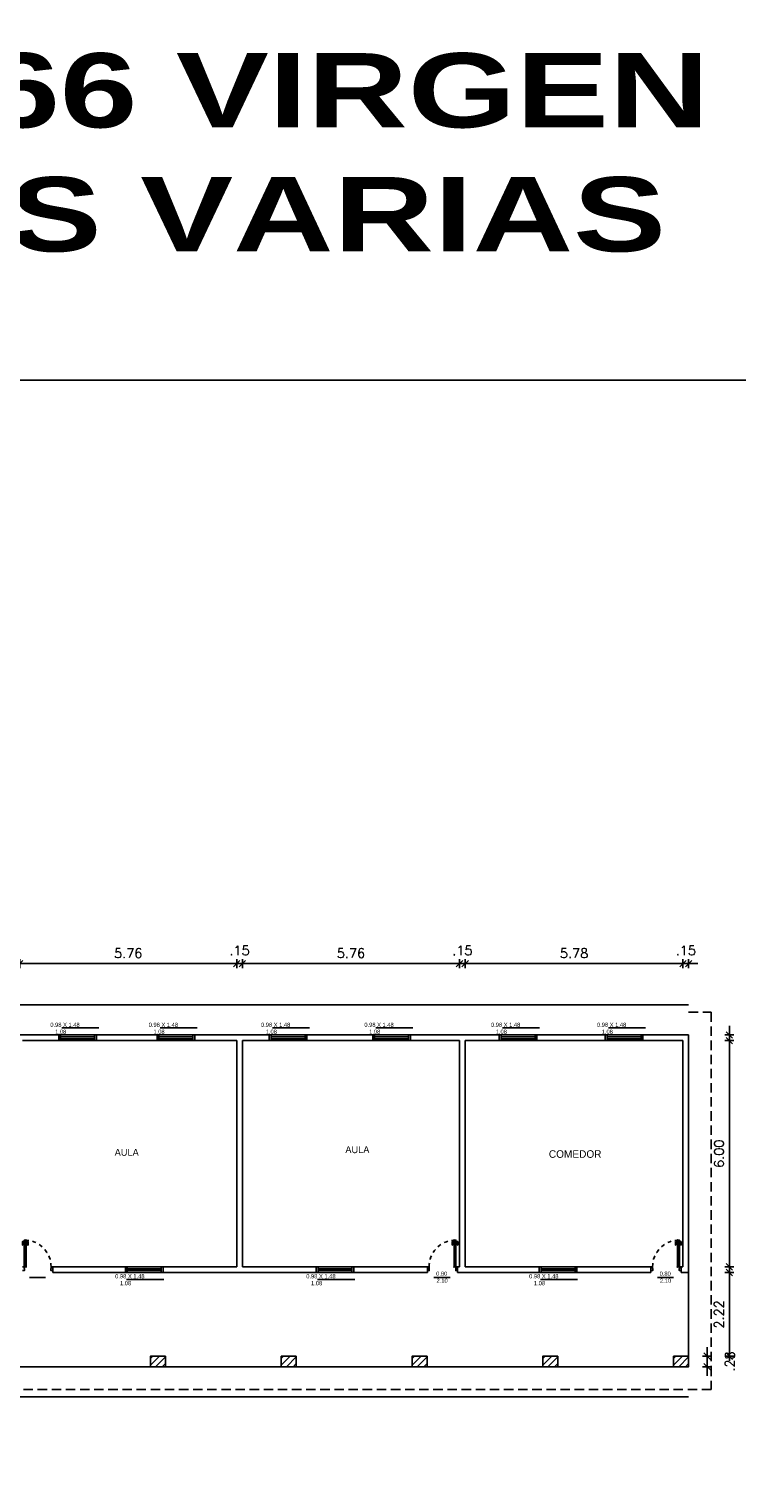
# Model space of a CAD drawing. Header units: millimetres. Extents: x 2152 to 2451, y 445 to 514.
# Tile 20 of 23: x 2407 to 2426, y 475 to 514. Entities that reach past the tile are written whole.
import ezdxf

# ---------------------------------------------------------------- set-up
doc = ezdxf.new("R2010")
doc.units = ezdxf.units.MM
for name, pattern in [('ACAD_ISO04W100', [30, 24, -3, 0, -3]), ('DASHED2', [0.375, 0.25, -0.125]), ('HIDDEN', [0.375, 0.25, -0.125])]:
    doc.linetypes.add(name, pattern=pattern)
doc.layers.add('Abertura', color=2, linetype='Continuous')
doc.layers.add('Cotas', color=3, linetype='Continuous')
doc.styles.add('REGUA60', font='cityb___.ttf', dxfattribs={"width": 1.4})
doc.styles.add('SIMPLEX_8', font='simplex.shx')
doc.dimstyles.new('08', dxfattribs={"dimtxt": 0.25, "dimasz": 0.12, "dimexe": 0, "dimexo": 0, "dimgap": 0.15, "dimtad": 1, "dimzin": 4, "dimdsep": 46, "dimtxsty": 'SIMPLEX_8', "dimblk1": 'D', "dimblk2": 'D', "dimsah": 1, "dimcen": 0.09, "dimse1": 1, "dimse2": 1, "dimclre": 256, "dimclrt": 2, "dimadec": 0, "dimazin": 0, "dimtfac": 1, "dimtmove": 2, "dimatfit": 3, "dimldrblk": 'D', "dimfxl": 1, "dimtolj": 1, "dimtzin": 0, "dimarcsym": 0})

# ---------------------------------------------------------------- blocks, each defined once
blk = doc.blocks.new('puerta70 05')
at = {"color": 1, "linetype": 'Continuous'}
blk.add_line((71.829, 18.746), (71.829, 18.706), dxfattribs=at)
at = {"color": 1, "linetype": 'DASHED2', "ltscale": 0.01}
blk.add_lwpolyline([(71.199, 18.751, -0.402216), (71.909, 19.411, -0.402216)], format="xyb", dxfattribs=at)
at = {"color": 2, "linetype": 'Continuous'}
for points in [[(71.909, 19.411), (71.954, 19.411), (71.954, 19.406), (72.009, 19.406), (72.009, 19.456)], [(71.909, 19.456), (71.909, 19.411)], [(71.909, 18.701), (71.954, 18.701), (71.954, 18.706), (72.009, 18.706), (72.009, 18.656)], [(71.909, 18.656), (71.909, 18.701)]]:
    blk.add_lwpolyline(points, dxfattribs=at)
blk.add_lwpolyline([(71.909, 18.701), (71.199, 18.701), (71.199, 18.751), (71.909, 18.751)], close=True, dxfattribs=at)
at = {"color": 1, "linetype": 'Continuous'}
blk.add_lwpolyline([(71.904, 18.706), (71.204, 18.706), (71.204, 18.746), (71.904, 18.746)], close=True, dxfattribs=at)
for points in [[(71.226, 18.751), (71.226, 18.755)], [(71.226, 18.755), (71.251, 18.755)], [(71.226, 18.701), (71.226, 18.696)], [(71.226, 18.696), (71.251, 18.696)], [(71.232, 18.755), (71.232, 18.791)], [(71.232, 18.696), (71.232, 18.661)], [(71.242, 18.801), (71.332, 18.801)], [(71.242, 18.755), (71.242, 18.791)], [(71.242, 18.791), (71.332, 18.791)], [(71.242, 18.696), (71.242, 18.661)], [(71.242, 18.661), (71.332, 18.661)], [(71.242, 18.651), (71.332, 18.651)], [(71.251, 18.755), (71.251, 18.751)], [(71.251, 18.696), (71.251, 18.701)], [(71.299, 18.746), (71.299, 18.706)], [(71.332, 18.801), (71.332, 18.791)], [(71.332, 18.651), (71.332, 18.661)]]:
    blk.add_lwpolyline(points, dxfattribs=at)
for points in [[(71.232, 18.791, -0.414214), (71.242, 18.801, -0.414214)], [(71.242, 18.651, -0.414214), (71.232, 18.661, -0.414214)]]:
    blk.add_lwpolyline(points, format="xyb", dxfattribs=at)
at = {"linetype": 'Continuous'}
for p in [(71.199, 18.751), (71.904, 18.746), (71.904, 18.746)]:
    blk.add_point(p, dxfattribs=at)
at = {"color": 2, "linetype": 'Continuous'}
blk.add_point((71.909, 18.751), dxfattribs=at)
blk = doc.blocks.new('D')
for p, q in [((-1, 0), (1, 0)), ((0, -1), (0, 1))]:
    blk.add_line(p, q)
at = {"color": 4}
blk.add_line((-0.71, -0.71), (0.71, 0.71), dxfattribs=at)
blk = doc.blocks.new('*D142')
at = {"layer": 'Cotas', "color": 0, "linetype": 'ACAD_ISO04W100', "lineweight": -2, "transparency": 16777216}
blk.add_line((2406.824, 488.942), (2412.344, 488.942), dxfattribs=at)
at = {"layer": 'Defpoints', "color": 0, "linetype": 'ACAD_ISO04W100', "transparency": 16777216}
for p in [(2412.464, 488.942), (2406.704, 488.238), (2412.464, 488.238)]:
    blk.add_point(p, dxfattribs=at)
at = {"layer": 'Cotas', "color": 0, "linetype": 'ACAD_ISO04W100', "lineweight": -2, "transparency": 16777216, "xscale": 0.12, "yscale": 0.12, "zscale": 0.12, "rotation": 180}
blk.add_blockref('D', (2406.704, 488.942), dxfattribs=at)
at = {"layer": 'Cotas', "color": 0, "linetype": 'ACAD_ISO04W100', "lineweight": -2, "transparency": 16777216, "xscale": 0.12, "yscale": 0.12, "zscale": 0.12}
blk.add_blockref('D', (2412.464, 488.942), dxfattribs=at)
at = {"layer": 'Cotas', "color": 2, "linetype": 'ACAD_ISO04W100', "transparency": 16777216, "insert": (2409.584, 489.217), "char_height": 0.25, "attachment_point": 5, "style": 'SIMPLEX_8'}
blk.add_mtext('\\A1;5.76', dxfattribs=at)
blk = doc.blocks.new('*D143')
at = {"layer": 'Cotas', "color": 0, "linetype": 'ACAD_ISO04W100', "lineweight": -2, "transparency": 16777216}
for p, q in [((2412.344, 488.942), (2412.224, 488.942)), ((2412.464, 488.942), (2412.614, 488.942)), ((2412.734, 488.942), (2412.854, 488.942))]:
    blk.add_line(p, q, dxfattribs=at)
at = {"layer": 'Defpoints', "color": 0, "linetype": 'ACAD_ISO04W100', "transparency": 16777216}
for p in [(2412.614, 488.942), (2412.464, 488.238), (2412.614, 488.238)]:
    blk.add_point(p, dxfattribs=at)
at = {"layer": 'Cotas', "color": 0, "linetype": 'ACAD_ISO04W100', "lineweight": -2, "transparency": 16777216, "xscale": 0.12, "yscale": 0.12, "zscale": 0.12}
blk.add_blockref('D', (2412.464, 488.942), dxfattribs=at)
at = {"layer": 'Cotas', "color": 0, "linetype": 'ACAD_ISO04W100', "lineweight": -2, "transparency": 16777216, "xscale": 0.12, "yscale": 0.12, "zscale": 0.12, "rotation": 180}
blk.add_blockref('D', (2412.614, 488.942), dxfattribs=at)
at = {"layer": 'Cotas', "color": 2, "linetype": 'ACAD_ISO04W100', "transparency": 16777216, "insert": (2412.539, 489.292), "char_height": 0.25, "attachment_point": 5, "style": 'SIMPLEX_8'}
blk.add_mtext('\\A1;.15', dxfattribs=at)
blk = doc.blocks.new('*D144')
at = {"layer": 'Cotas', "color": 0, "linetype": 'ACAD_ISO04W100', "lineweight": -2, "transparency": 16777216}
blk.add_line((2412.734, 488.942), (2418.254, 488.942), dxfattribs=at)
at = {"layer": 'Defpoints', "color": 0, "linetype": 'ACAD_ISO04W100', "transparency": 16777216}
for p in [(2418.374, 488.942), (2412.614, 488.238), (2418.374, 488.238)]:
    blk.add_point(p, dxfattribs=at)
at = {"layer": 'Cotas', "color": 0, "linetype": 'ACAD_ISO04W100', "lineweight": -2, "transparency": 16777216, "xscale": 0.12, "yscale": 0.12, "zscale": 0.12, "rotation": 180}
blk.add_blockref('D', (2412.614, 488.942), dxfattribs=at)
at = {"layer": 'Cotas', "color": 0, "linetype": 'ACAD_ISO04W100', "lineweight": -2, "transparency": 16777216, "xscale": 0.12, "yscale": 0.12, "zscale": 0.12}
blk.add_blockref('D', (2418.374, 488.942), dxfattribs=at)
at = {"layer": 'Cotas', "color": 2, "linetype": 'ACAD_ISO04W100', "transparency": 16777216, "insert": (2415.494, 489.217), "char_height": 0.25, "attachment_point": 5, "style": 'SIMPLEX_8'}
blk.add_mtext('\\A1;5.76', dxfattribs=at)
blk = doc.blocks.new('*D145')
at = {"layer": 'Cotas', "color": 0, "linetype": 'ACAD_ISO04W100', "lineweight": -2, "transparency": 16777216}
for p, q in [((2418.254, 488.942), (2418.134, 488.942)), ((2418.374, 488.942), (2418.524, 488.942)), ((2418.644, 488.942), (2418.764, 488.942))]:
    blk.add_line(p, q, dxfattribs=at)
at = {"layer": 'Defpoints', "color": 0, "linetype": 'ACAD_ISO04W100', "transparency": 16777216}
for p in [(2418.524, 488.942), (2418.374, 488.238), (2418.524, 488.238)]:
    blk.add_point(p, dxfattribs=at)
at = {"layer": 'Cotas', "color": 0, "linetype": 'ACAD_ISO04W100', "lineweight": -2, "transparency": 16777216, "xscale": 0.12, "yscale": 0.12, "zscale": 0.12}
blk.add_blockref('D', (2418.374, 488.942), dxfattribs=at)
at = {"layer": 'Cotas', "color": 0, "linetype": 'ACAD_ISO04W100', "lineweight": -2, "transparency": 16777216, "xscale": 0.12, "yscale": 0.12, "zscale": 0.12, "rotation": 180}
blk.add_blockref('D', (2418.524, 488.942), dxfattribs=at)
at = {"layer": 'Cotas', "color": 2, "linetype": 'ACAD_ISO04W100', "transparency": 16777216, "insert": (2418.449, 489.292), "char_height": 0.25, "attachment_point": 5, "style": 'SIMPLEX_8'}
blk.add_mtext('\\A1;.15', dxfattribs=at)
blk = doc.blocks.new('*D146')
at = {"layer": 'Cotas', "color": 0, "linetype": 'ACAD_ISO04W100', "lineweight": -2, "transparency": 16777216}
blk.add_line((2418.644, 488.942), (2424.184, 488.942), dxfattribs=at)
at = {"layer": 'Defpoints', "color": 0, "linetype": 'ACAD_ISO04W100', "transparency": 16777216}
for p in [(2424.304, 488.942), (2418.524, 488.238), (2424.304, 488.238)]:
    blk.add_point(p, dxfattribs=at)
at = {"layer": 'Cotas', "color": 0, "linetype": 'ACAD_ISO04W100', "lineweight": -2, "transparency": 16777216, "xscale": 0.12, "yscale": 0.12, "zscale": 0.12, "rotation": 180}
blk.add_blockref('D', (2418.524, 488.942), dxfattribs=at)
at = {"layer": 'Cotas', "color": 0, "linetype": 'ACAD_ISO04W100', "lineweight": -2, "transparency": 16777216, "xscale": 0.12, "yscale": 0.12, "zscale": 0.12}
blk.add_blockref('D', (2424.304, 488.942), dxfattribs=at)
at = {"layer": 'Cotas', "color": 2, "linetype": 'ACAD_ISO04W100', "transparency": 16777216, "insert": (2421.414, 489.217), "char_height": 0.25, "attachment_point": 5, "style": 'SIMPLEX_8'}
blk.add_mtext('\\A1;5.78', dxfattribs=at)
blk = doc.blocks.new('*D147')
at = {"layer": 'Cotas', "color": 0, "linetype": 'ACAD_ISO04W100', "lineweight": -2, "transparency": 16777216}
for p, q in [((2424.184, 488.942), (2424.064, 488.942)), ((2424.304, 488.942), (2424.454, 488.942)), ((2424.574, 488.942), (2424.694, 488.942))]:
    blk.add_line(p, q, dxfattribs=at)
at = {"layer": 'Defpoints', "color": 0, "linetype": 'ACAD_ISO04W100', "transparency": 16777216}
for p in [(2424.454, 488.942), (2424.304, 488.238), (2424.454, 488.387)]:
    blk.add_point(p, dxfattribs=at)
at = {"layer": 'Cotas', "color": 0, "linetype": 'ACAD_ISO04W100', "lineweight": -2, "transparency": 16777216, "xscale": 0.12, "yscale": 0.12, "zscale": 0.12}
blk.add_blockref('D', (2424.304, 488.942), dxfattribs=at)
at = {"layer": 'Cotas', "color": 0, "linetype": 'ACAD_ISO04W100', "lineweight": -2, "transparency": 16777216, "xscale": 0.12, "yscale": 0.12, "zscale": 0.12, "rotation": 180}
blk.add_blockref('D', (2424.454, 488.942), dxfattribs=at)
at = {"layer": 'Cotas', "color": 2, "linetype": 'ACAD_ISO04W100', "transparency": 16777216, "insert": (2424.379, 489.292), "char_height": 0.25, "attachment_point": 5, "style": 'SIMPLEX_8'}
blk.add_mtext('\\A1;.15', dxfattribs=at)
blk = doc.blocks.new('*D148')
at = {"layer": 'Cotas', "color": 0, "linetype": 'ACAD_ISO04W100', "lineweight": -2, "transparency": 16777216}
for p, q in [((2425.535, 487.17), (2425.535, 487.29)), ((2425.535, 487.05), (2425.535, 486.9)), ((2425.535, 486.78), (2425.535, 486.66))]:
    blk.add_line(p, q, dxfattribs=at)
at = {"layer": 'Defpoints', "color": 0, "linetype": 'ACAD_ISO04W100', "transparency": 16777216}
for p in [(2424.454, 487.05), (2424.304, 486.9), (2425.535, 486.9)]:
    blk.add_point(p, dxfattribs=at)
at = {"layer": 'Cotas', "color": 0, "linetype": 'ACAD_ISO04W100', "lineweight": -2, "transparency": 16777216, "xscale": 0.12, "yscale": 0.12, "zscale": 0.12}
for p, rotation in [((2425.535, 487.05), 270), ((2425.535, 486.9), 90)]:
    blk.add_blockref('D', p, dxfattribs=dict(at, rotation=rotation))
at = {"layer": 'Cotas', "color": 2, "linetype": 'ACAD_ISO04W100', "transparency": 16777216, "insert": (2426.135, 486.975), "char_height": 0.25, "attachment_point": 5, "rotation": 90, "style": 'SIMPLEX_8'}
blk.add_mtext('\\A1;.15', dxfattribs=at)
blk = doc.blocks.new('*D149')
at = {"layer": 'Cotas', "color": 0, "linetype": 'ACAD_ISO04W100', "lineweight": -2, "transparency": 16777216}
blk.add_line((2425.535, 486.78), (2425.535, 481.02), dxfattribs=at)
at = {"layer": 'Defpoints', "color": 0, "linetype": 'ACAD_ISO04W100', "transparency": 16777216}
for p in [(2424.304, 486.9), (2424.304, 480.9), (2425.535, 480.9)]:
    blk.add_point(p, dxfattribs=at)
at = {"layer": 'Cotas', "color": 0, "linetype": 'ACAD_ISO04W100', "lineweight": -2, "transparency": 16777216, "xscale": 0.12, "yscale": 0.12, "zscale": 0.12}
for p, rotation in [((2425.535, 486.9), 90), ((2425.535, 480.9), 270)]:
    blk.add_blockref('D', p, dxfattribs=dict(at, rotation=rotation))
at = {"layer": 'Cotas', "color": 2, "linetype": 'ACAD_ISO04W100', "transparency": 16777216, "insert": (2425.26, 483.9), "char_height": 0.25, "attachment_point": 5, "rotation": 90, "style": 'SIMPLEX_8'}
blk.add_mtext('\\A1;6.00', dxfattribs=at)
blk = doc.blocks.new('*D150')
at = {"layer": 'Cotas', "color": 0, "linetype": 'ACAD_ISO04W100', "lineweight": -2, "transparency": 16777216}
for p, q in [((2425.535, 481.02), (2425.535, 481.14)), ((2425.535, 480.9), (2425.535, 480.75)), ((2425.535, 480.63), (2425.535, 480.51))]:
    blk.add_line(p, q, dxfattribs=at)
at = {"layer": 'Defpoints', "color": 0, "linetype": 'ACAD_ISO04W100', "transparency": 16777216}
for p in [(2424.304, 480.9), (2424.454, 480.75), (2425.535, 480.75)]:
    blk.add_point(p, dxfattribs=at)
at = {"layer": 'Cotas', "color": 0, "linetype": 'ACAD_ISO04W100', "lineweight": -2, "transparency": 16777216, "xscale": 0.12, "yscale": 0.12, "zscale": 0.12}
for p, rotation in [((2425.535, 480.9), 270), ((2425.535, 480.75), 90)]:
    blk.add_blockref('D', p, dxfattribs=dict(at, rotation=rotation))
at = {"layer": 'Cotas', "color": 2, "linetype": 'ACAD_ISO04W100', "transparency": 16777216, "insert": (2426.135, 480.825), "char_height": 0.25, "attachment_point": 5, "rotation": 90, "style": 'SIMPLEX_8'}
blk.add_mtext('\\A1;.15', dxfattribs=at)
blk = doc.blocks.new('*D151')
at = {"layer": 'Cotas', "color": 0, "linetype": 'ACAD_ISO04W100', "lineweight": -2, "transparency": 16777216}
blk.add_line((2425.535, 480.63), (2425.535, 478.65), dxfattribs=at)
at = {"layer": 'Defpoints', "color": 0, "linetype": 'ACAD_ISO04W100', "transparency": 16777216}
for p in [(2424.454, 480.75), (2424.454, 478.53), (2425.535, 478.53)]:
    blk.add_point(p, dxfattribs=at)
at = {"layer": 'Cotas', "color": 0, "linetype": 'ACAD_ISO04W100', "lineweight": -2, "transparency": 16777216, "xscale": 0.12, "yscale": 0.12, "zscale": 0.12}
for p, rotation in [((2425.535, 480.75), 90), ((2425.535, 478.53), 270)]:
    blk.add_blockref('D', p, dxfattribs=dict(at, rotation=rotation))
at = {"layer": 'Cotas', "color": 2, "linetype": 'ACAD_ISO04W100', "transparency": 16777216, "insert": (2425.26, 479.64), "char_height": 0.25, "attachment_point": 5, "rotation": 90, "style": 'SIMPLEX_8'}
blk.add_mtext('\\A1;2.22', dxfattribs=at)
blk = doc.blocks.new('*D152')
at = {"layer": 'Cotas', "color": 0, "linetype": 'ACAD_ISO04W100', "lineweight": -2, "transparency": 16777216}
for p, q in [((2424.945, 478.65), (2424.945, 478.77)), ((2424.945, 478.53), (2424.945, 478.25)), ((2424.945, 478.13), (2424.945, 478.01))]:
    blk.add_line(p, q, dxfattribs=at)
at = {"layer": 'Defpoints', "color": 0, "linetype": 'ACAD_ISO04W100', "transparency": 16777216}
for p in [(2424.454, 478.53), (2424.454, 478.25), (2424.945, 478.25)]:
    blk.add_point(p, dxfattribs=at)
at = {"layer": 'Cotas', "color": 0, "linetype": 'ACAD_ISO04W100', "lineweight": -2, "transparency": 16777216, "xscale": 0.12, "yscale": 0.12, "zscale": 0.12}
for p, rotation in [((2424.945, 478.53), 270), ((2424.945, 478.25), 90)]:
    blk.add_blockref('D', p, dxfattribs=dict(at, rotation=rotation))
at = {"layer": 'Cotas', "color": 2, "linetype": 'ACAD_ISO04W100', "transparency": 16777216, "insert": (2425.545, 478.39), "char_height": 0.25, "attachment_point": 5, "rotation": 90, "style": 'SIMPLEX_8'}
blk.add_mtext('\\A1;.28', dxfattribs=at)

msp = doc.modelspace()

# ---------------------------------------------------------------- hatches: boundary and pattern name
h = msp.add_hatch()
h.set_pattern_fill('ANSI31', color=1, angle=-180)
h.set_pattern_definition([(225, (2483.56254, 458.69485), (0.08838835, -0.08838835), [])])
h.paths.add_polyline_path([(2410.574, 478.53), (2410.174, 478.53), (2410.174, 478.25), (2410.574, 478.25)])
h = msp.add_hatch()
h.set_pattern_fill('ANSI31', color=1, angle=-180)
h.set_pattern_definition([(225, (2487.03254, 458.69485), (0.08838835, -0.08838835), [])])
h.paths.add_polyline_path([(2414.044, 478.53), (2413.644, 478.53), (2413.644, 478.25), (2414.044, 478.25)])
h = msp.add_hatch()
h.set_pattern_fill('ANSI31', color=1, angle=-180)
h.set_pattern_definition([(225, (2490.50254, 458.69495), (0.08838835, -0.08838835), [])])
h.paths.add_polyline_path([(2417.514, 478.53), (2417.114, 478.53), (2417.114, 478.25), (2417.514, 478.25)])
h = msp.add_hatch()
h.set_pattern_fill('ANSI31', color=1, angle=-180)
h.set_pattern_definition([(225, (2493.97254, 458.69454), (0.08838835, -0.08838835), [])])
h.paths.add_polyline_path([(2420.984, 478.53), (2420.584, 478.53), (2420.584, 478.25), (2420.984, 478.25)])
h = msp.add_hatch()
h.set_pattern_fill('ANSI31', color=1, angle=-180)
h.set_pattern_definition([(225, (2497.44254, 458.69485), (0.08838835, -0.08838835), [])])
h.paths.add_polyline_path([(2424.454, 478.53), (2424.054, 478.53), (2424.054, 478.25), (2424.454, 478.25)])

# ---------------------------------------------------------------- linework, layer by layer
at = {"color": 6}
for p, q in [((2424.454, 487.85), (2401.301, 487.85)), ((2424.454, 487.05), (2401.301, 487.05)), ((2424.454, 480.75), (2424.454, 487.05)), ((2412.464, 486.9), (2406.779, 486.9)), ((2412.464, 486.9), (2412.464, 480.9)), ((2412.614, 486.9), (2412.614, 480.9)), ((2418.374, 486.9), (2412.614, 486.9)), ((2418.374, 486.9), (2418.374, 480.9)), ((2418.524, 486.9), (2418.524, 480.9)), ((2418.524, 486.9), (2424.304, 486.9)), ((2424.304, 486.9), (2424.304, 480.9)), ((2407.554, 480.9), (2412.464, 480.9)), ((2407.579, 480.9), (2407.579, 480.75)), ((2412.614, 480.9), (2417.524, 480.9)), ((2417.524, 480.9), (2417.524, 480.75)), ((2418.374, 480.9), (2418.324, 480.9)), ((2418.324, 480.9), (2418.324, 480.75)), ((2418.524, 480.9), (2423.454, 480.9)), ((2423.454, 480.9), (2423.454, 480.75)), ((2424.304, 480.9), (2424.254, 480.9)), ((2424.254, 480.9), (2424.254, 480.75)), ((2417.524, 480.75), (2407.579, 480.75)), ((2423.454, 480.75), (2418.324, 480.75)), ((2424.254, 480.75), (2424.454, 480.75))]:
    msp.add_line(p, q, dxfattribs=at)
at = {"color": 2}
for p, q in [((2407.788, 486.9), (2407.788, 487.05)), ((2408.688, 486.9), (2408.688, 487.05)), ((2410.398, 486.9), (2410.398, 487.05)), ((2411.298, 486.9), (2411.298, 487.05)), ((2413.377, 486.9), (2413.377, 487.05)), ((2414.277, 486.9), (2414.277, 487.05)), ((2416.121, 486.9), (2416.121, 487.05)), ((2417.021, 486.9), (2417.021, 487.05)), ((2419.48, 486.9), (2419.48, 487.05)), ((2420.38, 486.9), (2420.38, 487.05)), ((2422.292, 486.9), (2422.292, 487.05)), ((2423.192, 486.9), (2423.192, 487.05)), ((2409.559, 480.75), (2409.559, 480.9)), ((2410.459, 480.75), (2410.459, 480.9)), ((2414.619, 480.75), (2414.619, 480.9)), ((2415.519, 480.75), (2415.519, 480.9)), ((2420.539, 480.75), (2420.539, 480.9)), ((2421.439, 480.75), (2421.439, 480.9))]:
    msp.add_line(p, q, dxfattribs=at)
at = {"color": 1}
for p, q in [((2407.819, 487.235), (2408.804, 487.235)), ((2410.429, 487.235), (2411.413, 487.235)), ((2413.408, 487.235), (2414.392, 487.235)), ((2416.152, 487.235), (2417.137, 487.235)), ((2419.511, 487.235), (2420.496, 487.235)), ((2422.323, 487.235), (2423.308, 487.235)), ((2406.96, 480.618), (2407.389, 480.618)), ((2409.54, 480.567), (2410.524, 480.567)), ((2414.61, 480.567), (2415.595, 480.567)), ((2417.696, 480.618), (2418.125, 480.618)), ((2420.524, 480.567), (2421.509, 480.567)), ((2423.626, 480.618), (2424.055, 480.618)), ((2424.454, 480.75), (2424.454, 478.25)), ((2424.454, 478.25), (2380.504, 478.25)), ((2424.454, 477.45), (2380.504, 477.45))]:
    msp.add_line(p, q, dxfattribs=at)
for p, q in [((2408.738, 487.05), (2408.738, 486.9)), ((2411.348, 487.05), (2411.348, 486.9)), ((2414.327, 487.05), (2414.327, 486.9)), ((2417.071, 487.05), (2417.071, 486.9)), ((2420.43, 487.05), (2420.43, 486.9)), ((2423.242, 487.05), (2423.242, 486.9)), ((2410.509, 480.9), (2410.509, 480.75)), ((2415.569, 480.9), (2415.569, 480.75)), ((2421.489, 480.9), (2421.489, 480.75))]:
    msp.add_line(p, q)
at = {"color": 2}
for points in [[(2407.738, 487.05), (2408.738, 487.05), (2408.738, 486.9), (2407.738, 486.9)], [(2410.348, 487.05), (2411.348, 487.05), (2411.348, 486.9), (2410.348, 486.9)], [(2413.327, 487.05), (2414.327, 487.05), (2414.327, 486.9), (2413.327, 486.9)], [(2416.071, 487.05), (2417.071, 487.05), (2417.071, 486.9), (2416.071, 486.9)], [(2419.43, 487.05), (2420.43, 487.05), (2420.43, 486.9), (2419.43, 486.9)], [(2422.242, 487.05), (2423.242, 487.05), (2423.242, 486.9), (2422.242, 486.9)], [(2409.509, 480.9), (2410.509, 480.9), (2410.509, 480.75), (2409.509, 480.75)], [(2414.569, 480.9), (2415.569, 480.9), (2415.569, 480.75), (2414.569, 480.75)], [(2420.489, 480.9), (2421.489, 480.9), (2421.489, 480.75), (2420.489, 480.75)]]:
    msp.add_lwpolyline(points, close=True, dxfattribs=at)
at = {"color": 1}
for points in [[(2407.788, 487), (2408.688, 487)], [(2410.398, 487), (2411.298, 487)], [(2413.377, 487), (2414.277, 487)], [(2416.121, 487), (2417.021, 487)], [(2419.48, 487), (2420.38, 487)], [(2422.292, 487), (2423.192, 487)], [(2408.688, 486.95), (2407.788, 486.95)], [(2411.298, 486.95), (2410.398, 486.95)], [(2414.277, 486.95), (2413.377, 486.95)], [(2417.021, 486.95), (2416.121, 486.95)], [(2420.38, 486.95), (2419.48, 486.95)], [(2423.192, 486.95), (2422.292, 486.95)], [(2409.559, 480.85), (2410.459, 480.85)], [(2410.459, 480.8), (2409.559, 480.8)], [(2414.619, 480.85), (2415.519, 480.85)], [(2415.519, 480.8), (2414.619, 480.8)], [(2420.539, 480.85), (2421.439, 480.85)], [(2421.439, 480.8), (2420.539, 480.8)]]:
    msp.add_lwpolyline(points, dxfattribs=at)
at = {"color": 5}
for points in [[(2410.574, 478.53), (2410.574, 478.25), (2410.174, 478.25), (2410.174, 478.53)], [(2414.044, 478.53), (2414.044, 478.25), (2413.644, 478.25), (2413.644, 478.53)], [(2417.514, 478.53), (2417.514, 478.25), (2417.114, 478.25), (2417.114, 478.53)], [(2420.984, 478.53), (2420.984, 478.25), (2420.584, 478.25), (2420.584, 478.53)], [(2424.454, 478.53), (2424.454, 478.25), (2424.054, 478.25), (2424.054, 478.53)]]:
    msp.add_lwpolyline(points, close=True, dxfattribs=at)
at = {"layer": 'Cotas', "color": 3, "linetype": 'HIDDEN'}
for p, q in [((2424.454, 487.65), (2425.054, 487.65)), ((2425.054, 487.65), (2425.054, 478.25)), ((2425.054, 478.25), (2425.054, 477.65)), ((2425.054, 477.65), (2380.504, 477.65))]:
    msp.add_line(p, q, dxfattribs=at)
at = {"layer": 'Cotas', "color": 0}
msp.add_lwpolyline([(2369.346, 504.418), (2444.927, 504.418), (2444.927, 450.556), (2369.346, 450.556)], close=True, dxfattribs=at)

# ---------------------------------------------------------------- block references
at = {"layer": 'Abertura', "color": 2, "rotation": 270}
msp.add_blockref('puerta70 05', (2388.124, 552.808), dxfattribs=at)
at = {"layer": 'Abertura', "color": 2, "xscale": -1, "rotation": 90}
for p in [(2436.979, 552.808), (2442.909, 552.808)]:
    msp.add_blockref('puerta70 05', p, dxfattribs=at)

# ---------------------------------------------------------------- texts
at = {"color": 2, "insert": (2379.136, 513.088), "char_height": 1.9719, "width": 81.47183, "attachment_point": 1, "style": 'REGUA60'}
msp.add_mtext('ESC BÁS Nº 6366 VIRGEN DE ASUNCIÓN\\PREPARACIONES VARIAS', dxfattribs=at)
for s, width, insert, char_height, attachment_point in [('\\A1;{\\fZurich Cn BT|b0|i0|c0|p34;\\C2;     0.98 X 1.48\\P        1.08}', 1.99287, (2407.305, 487.374), 0.11019, 1), ('\\A1;{\\fZurich Cn BT|b0|i0|c0|p34;\\C2;     0.98 X 1.48\\P        1.08}', 1.99287, (2409.915, 487.374), 0.11019, 1), ('\\A1;{\\fZurich Cn BT|b0|i0|c0|p34;\\C2;     0.98 X 1.48\\P        1.08}', 1.99287, (2412.894, 487.374), 0.11019, 1), ('\\A1;{\\fZurich Cn BT|b0|i0|c0|p34;\\C2;     0.98 X 1.48\\P        1.08}', 1.99287, (2415.638, 487.374), 0.11019, 1), ('\\A1;{\\fZurich Cn BT|b0|i0|c0|p34;\\C2;     0.98 X 1.48\\P        1.08}', 1.99287, (2418.997, 487.374), 0.11019, 1), ('\\A1;{\\fZurich Cn BT|b0|i0|c0|p34;\\C2;     0.98 X 1.48\\P        1.08}', 1.99287, (2421.809, 487.374), 0.11019, 1), ('\\A1;{\\fZurich Cn BT|b0|i0|c0|p34;\\C2;AULA}', 1.1785, (2409.224, 483.843), 0.18273, 7), ('\\A1;{\\fZurich Cn BT|b0|i0|c0|p34;\\C2;AULA}', 1.1785, (2415.345, 483.913), 0.18273, 7), ('\\A1;{\\fZurich Cn BT|b0|i0|c0|p34;\\C2;COMEDOR}', 1.99287, (2420.745, 483.992), 0.2, 1), ('\\A1;{\\fZurich Cn BT|b0|i0|c0|p34;\\C2;     0.98 X 1.48\\P        1.08}', 1.99287, (2409.026, 480.706), 0.11019, 1), ('\\A1;{\\fZurich Cn BT|b0|i0|c0|p34;\\C2;     0.98 X 1.48\\P        1.08}', 1.99287, (2414.096, 480.706), 0.11019, 1), ('\\A1;\\pi0.82853;{\\fZurich Cn BT|b0|i0|c0|p34;\\C2;0.80\\P\\pi0.83902;2.10}', 1.99287, (2416.925, 480.774), 0.11019, 1), ('\\A1;{\\fZurich Cn BT|b0|i0|c0|p34;\\C2;     0.98 X 1.48\\P        1.08}', 1.99287, (2420.01, 480.706), 0.11019, 1), ('\\A1;\\pi0.82853;{\\fZurich Cn BT|b0|i0|c0|p34;\\C2;0.80\\P\\pi0.83902;2.10}', 1.99287, (2422.855, 480.774), 0.11019, 1)]:
    msp.add_mtext_dynamic_manual_height_columns(s, width=width, gutter_width=1, heights=[0], dxfattribs=dict(insert=insert, char_height=char_height, attachment_point=attachment_point))

# ---------------------------------------------------------------- dimensions: what is measured, and where the dimension line sits
at = {"layer": 'Cotas', "color": 1, "linetype": 'ACAD_ISO04W100'}
for base, p1, p2, picture, middle in [((2412.464, 488.942), (2406.704, 488.238), (2412.464, 488.238), '*D142', (2409.584, 489.217)), ((2412.614, 488.942), (2412.464, 488.238), (2412.614, 488.238), '*D143', (2412.539, 489.292)), ((2418.374, 488.942), (2412.614, 488.238), (2418.374, 488.238), '*D144', (2415.494, 489.217)), ((2418.524, 488.942), (2418.374, 488.238), (2418.524, 488.238), '*D145', (2418.449, 489.292)), ((2424.304, 488.942), (2418.524, 488.238), (2424.304, 488.238), '*D146', (2421.414, 489.217)), ((2424.454, 488.942), (2424.304, 488.238), (2424.454, 488.387), '*D147', (2424.379, 489.292))]:
    dim = msp.add_linear_dim(base=base, p1=p1, p2=p2, dimstyle='08', dxfattribs=at)
    dim.commit()
    dim.dimension.update_dxf_attribs({"geometry": picture, "text_midpoint": middle})
for base, p1, p2, picture, middle in [((2425.535, 486.9), (2424.454, 487.05), (2424.304, 486.9), '*D148', (2426.135, 486.975)), ((2425.535, 480.9), (2424.304, 486.9), (2424.304, 480.9), '*D149', (2425.26, 483.9)), ((2425.535, 480.75), (2424.304, 480.9), (2424.454, 480.75), '*D150', (2426.135, 480.825)), ((2425.535, 478.53), (2424.454, 480.75), (2424.454, 478.53), '*D151', (2425.26, 479.64)), ((2424.945, 478.25), (2424.454, 478.53), (2424.454, 478.25), '*D152', (2425.545, 478.39))]:
    dim = msp.add_linear_dim(base=base, p1=p1, p2=p2, angle=90, dimstyle='08', dxfattribs=at)
    dim.commit()
    dim.dimension.update_dxf_attribs({"geometry": picture, "text_midpoint": middle})

doc.saveas('drawing.dxf')
